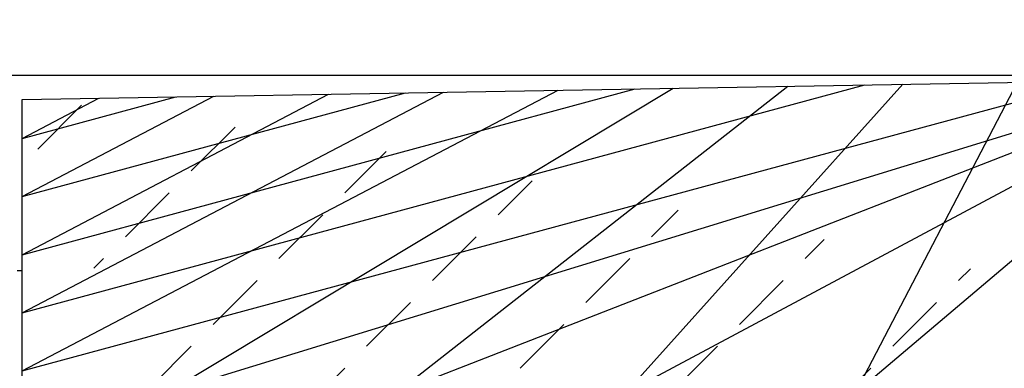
# Model space of a CAD drawing. Header units: centimetres. Extents: x 657501712 to 657529232, y 555122765 to 555182979.
# Tile 37 of 78: x 657505073 to 657505174, y 555123767 to 555123802. Entities that reach past the tile are written whole.
import ezdxf

# ---------------------------------------------------------------- set-up
doc = ezdxf.new("R2010")
doc.units = ezdxf.units.CM
doc.header["$LTSCALE"] = 0.1
for name, color, linetype in [('xrefs', 7, 'Continuous'), ('ZKZOK_PW_06_00_300$0$06_BAU', 6, 'Continuous'), ('ZKZOK_PW_06_00_300$0$S_GB_303L', 3, 'Continuous'), ('ZKZOK_PW_06_00_300$0$S_GB_309H', 9, 'Continuous'), ('ZKZOK_PW_06_00_300$0$S_GB_309L', 9, 'Continuous')]:
    doc.layers.add(name, color=color, linetype=linetype)
pattern_1 = [(44.99999999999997, (-16321.81440925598, -8951.296025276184), (-89.8025612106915, 89.8025612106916), []), (44.99999999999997, (-16232.01180839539, -8951.296025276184), (-89.8025612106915, 89.8025612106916), [63.5, -31.75])]

# ---------------------------------------------------------------- blocks, each defined once
blk = doc.blocks.new('wer')
at = {"layer": 'ZKZOK_PW_06_00_300$0$S_GB_309H'}
h = blk.add_hatch(dxfattribs=at)
h.set_pattern_fill('ANSI33', color=251, scale=20, angle=-2.067360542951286e-14, style=0)
h.set_pattern_definition(pattern_1)
h.paths.add_polyline_path([(-25400.02553272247, -4.061604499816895), (-26585.02553272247, -24.70499801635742), (-26585.02553272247, -324.7063016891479), (-25400.02553272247, -324.7063035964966)])
h.paths.add_polyline_path([(-25256.21471405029, -65.74058532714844), (-25312.79717445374, -80.35011386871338), (-25332.79717445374, -2.890446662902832), (-25400.02553272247, -4.061604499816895), (-25400.02553272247, -324.7063035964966), (-25349.94203853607, -324.7063035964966), (-25249.94165420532, -324.8042011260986, -0.4130670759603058), (-25199.94203853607, -274.9999980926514), (-25199.9420375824, -254.7642116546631), (-25236.21471405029, -254.7642135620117, -0.4142135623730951), (-25256.21471405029, -234.7642126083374)])
h.paths.add_polyline_path([(-24559.9420375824, 23.43215560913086), (-24571.49584674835, 34.9859619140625), (-25100.4181728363, 57.10955238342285), (-25080.4181728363, -20.35011386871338), (-25156.21471405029, -39.92069721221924), (-25156.21471405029, -234.7642116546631, -0.4142135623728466), (-25176.21471405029, -254.7642126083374), (-25199.9420375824, -254.7642116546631), (-25199.94203853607, -274.9999980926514, -0.4142135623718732), (-25149.94203853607, -324.9999980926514), (-25049.94203853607, -324.9999980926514), (-24559.94203853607, -324.9999980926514)])
h.paths.add_polyline_path([(-25199.94203853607, -51.21104335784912), (-25244.21471500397, -62.64219951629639), (-25244.21471500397, -234.7642126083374, 0.4142135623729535), (-25236.21471405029, -242.7642135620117), (-25199.94203948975, -242.7642135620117)], flags=17)
h.paths.add_polyline_path([(-25168.21471405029, -43.01908397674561), (-25199.94203853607, -51.21104335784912), (-25199.94203948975, -242.7642135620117), (-25176.21471405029, -242.7642126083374, 0.4142135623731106), (-25168.21471595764, -234.7642135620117)], flags=16)
h.paths.add_polyline_path([(-25156.21471405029, -39.92069721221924), (-25168.21471405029, -43.01908397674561), (-25168.21471595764, -234.7642135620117, -0.4142135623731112), (-25176.21471405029, -242.7642126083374), (-25199.94203948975, -242.7642135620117), (-25199.9420375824, -254.7642116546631), (-25176.21471405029, -254.7642126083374, 0.4142135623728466), (-25156.21471405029, -234.7642116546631)], flags=17)
h.paths.add_polyline_path([(-25244.21471500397, -62.64219951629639), (-25256.21471405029, -65.74058532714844), (-25256.21471405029, -234.7642126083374, 0.4142135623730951), (-25236.21471405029, -254.7642135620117), (-25199.9420375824, -254.7642116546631), (-25199.94203948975, -242.7642135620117), (-25236.21471405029, -242.7642135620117, -0.4142135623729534), (-25244.21471500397, -234.7642126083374)], flags=17)
h.paths.add_polyline_path([(-25199.94203853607, -274.9999980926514, 0.414213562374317), (-25249.94203948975, -324.9999980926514), (-25199.94203853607, -324.9999980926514)])
h.paths.add_polyline_path([(-25199.94203853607, -274.9999980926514), (-25199.94203853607, -324.9999980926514), (-25149.94203853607, -324.9999980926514, 0.4142135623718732)], flags=17)
h.paths.add_polyline_path([(-25102.57291126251, 53.45481586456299), (-25156.21471405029, 39.60456085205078), (-25156.21471405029, -39.92069721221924), (-25083.32291221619, -21.10011386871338)], flags=17)
h.paths.add_polyline_path([(-25156.21471405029, 39.60456085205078), (-25168.21471500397, 36.5061731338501), (-25168.21471405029, -43.01908397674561), (-25156.21471405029, -39.92069721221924)], flags=17)
h.paths.add_polyline_path([(-25168.21471500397, 36.5061731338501), (-25199.94203853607, 28.31421566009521), (-25199.94203853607, -51.21104335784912), (-25168.21471405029, -43.01908397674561)], flags=17)
h.paths.add_polyline_path([(-25199.94203853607, 28.31421566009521), (-25244.21471500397, 16.88305854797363), (-25244.21471500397, -62.64219951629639), (-25199.94203853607, -51.21104335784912)])
h.paths.add_polyline_path([(-25256.21471405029, 13.78467273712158), (-25329.1424369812, -5.045185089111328), (-25309.8924369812, -79.60011386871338), (-25256.21471405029, -65.74058532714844)])
h.paths.add_polyline_path([(-25279.94100189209, -26.33667945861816), (-25275.01501083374, -17.804612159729), (-25265.15753650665, -17.804612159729), (-25260.2315454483, -26.33667945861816), (-25260.22604942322, -26.33667850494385), (-25265.15753555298, -34.87826156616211), (-25275.01501083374, -34.87826156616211), (-25279.94649600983, -26.33667850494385)], flags=16)
h.paths.add_polyline_path([(-25261.54944992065, -26.34143733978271, -1), (-25278.62309741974, -26.3414363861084, -1)], flags=16)
h.paths.add_polyline_path([(-25264.02553272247, -26.43593502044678, -1), (-25276.02553367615, -26.43593311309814, -1)], flags=0)
h.paths.add_polyline_path([(-25290.15753555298, -47.87905216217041), (-25285.23154449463, -56.41111850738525), (-25285.22605133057, -56.41112041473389), (-25290.15753555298, -64.95270156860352), (-25300.01501083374, -64.95270156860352), (-25304.9464969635, -56.41112041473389), (-25304.94100284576, -56.41112041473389), (-25300.01501083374, -47.87905406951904)], flags=16)
h.paths.add_polyline_path([(-25286.54944992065, -56.41587734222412, -1), (-25303.62309837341, -56.4158763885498, -1)], flags=16)
h.paths.add_polyline_path([(-25289.02553272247, -56.43593311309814, -1), (-25301.02553272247, -56.43593215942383, -1)], flags=0)
h.paths.add_polyline_path([(-25244.21471500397, 16.88305854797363), (-25250.02553272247, 15.38271236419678), (-25250.02553272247, -64.14254570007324), (-25244.21471500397, -62.64219951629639)])
h.paths.add_polyline_path([(-25250.02553272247, 15.38271236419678), (-25253.02553367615, 14.60811519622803), (-25253.0255317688, -64.91714286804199), (-25250.02553272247, -64.14254570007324)])
h.paths.add_polyline_path([(-25253.02553367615, 14.60811519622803), (-25256.21471405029, 13.78467273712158), (-25256.21471405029, -65.74058532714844), (-25253.0255317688, -64.91714286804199)])
h = blk.add_hatch(dxfattribs=at)
h.set_pattern_fill('ANSI33', color=251, scale=20, angle=-2.067360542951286e-14, style=0)
h.set_pattern_definition(pattern_1)
h.paths.add_polyline_path([(-25400.02553367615, -4.061604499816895), (-26585.02553367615, -24.70499801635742), (-26585.02553367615, -324.7063035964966), (-25400.02553272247, -324.7063035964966)])
h.paths.add_polyline_path([(-25256.21471405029, -65.74058628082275), (-25312.79717445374, -80.35011386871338), (-25332.79717445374, -2.890447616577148), (-25400.02553367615, -4.061604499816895), (-25400.02553272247, -324.7063035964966), (-25349.94203853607, -324.7063035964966), (-25249.94165611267, -324.8042011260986, -0.4130670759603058), (-25199.94203948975, -274.9999980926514), (-25199.94203853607, -254.7642135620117), (-25236.21471405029, -254.7642135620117, -0.4142135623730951), (-25256.21471405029, -234.7642135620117)])
h.paths.add_polyline_path([(-24559.94203948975, 23.43215560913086), (-24571.49584674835, 34.9859619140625), (-25100.4181728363, 57.10955238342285), (-25080.4181728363, -20.35011386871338), (-25156.21471405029, -39.92069911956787), (-25156.21471405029, -234.7642126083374, -0.4142135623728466), (-25176.21471595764, -254.7642126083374), (-25199.94203853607, -254.7642135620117), (-25199.94203948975, -274.9999980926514, -0.4142135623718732), (-25149.94203853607, -324.9999980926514), (-25049.94203853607, -324.9999980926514), (-24559.94203948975, -324.9999980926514)])
h.paths.add_polyline_path([(-25199.94203853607, -51.21104526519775), (-25244.21471595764, -62.64219951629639), (-25244.21471500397, -234.7642126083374, 0.4142135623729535), (-25236.21471595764, -242.7642135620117), (-25199.94203948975, -242.7642135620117)], flags=17)
h.paths.add_polyline_path([(-25168.21471500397, -43.01908397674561), (-25199.94203853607, -51.21104526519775), (-25199.94203948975, -242.7642135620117), (-25176.21471405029, -242.7642135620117, 0.4142135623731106), (-25168.21471595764, -234.7642135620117)], flags=16)
h.paths.add_polyline_path([(-25156.21471405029, -39.92069911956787), (-25168.21471500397, -43.01908397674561), (-25168.21471595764, -234.7642135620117, -0.4142135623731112), (-25176.21471405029, -242.7642135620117), (-25199.94203948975, -242.7642135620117), (-25199.94203853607, -254.7642135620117), (-25176.21471595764, -254.7642126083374, 0.4142135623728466), (-25156.21471405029, -234.7642126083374)], flags=17)
h.paths.add_polyline_path([(-25244.21471595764, -62.64219951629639), (-25256.21471405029, -65.74058628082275), (-25256.21471405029, -234.7642135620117, 0.4142135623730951), (-25236.21471405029, -254.7642135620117), (-25199.94203853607, -254.7642135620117), (-25199.94203948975, -242.7642135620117), (-25236.21471595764, -242.7642135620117, -0.4142135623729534), (-25244.21471500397, -234.7642126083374)], flags=17)
h.paths.add_polyline_path([(-25199.94203948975, -274.9999980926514, 0.414213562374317), (-25249.94203948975, -324.9999980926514), (-25199.94203853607, -324.9999980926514)])
h.paths.add_polyline_path([(-25199.94203948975, -274.9999980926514), (-25199.94203853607, -324.9999980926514), (-25149.94203853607, -324.9999980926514, 0.4142135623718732)], flags=17)
h.paths.add_polyline_path([(-25102.57291126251, 53.45481491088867), (-25156.21471405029, 39.60456085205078), (-25156.21471405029, -39.92069911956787), (-25083.32291221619, -21.10011386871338)], flags=17)
h.paths.add_polyline_path([(-25156.21471405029, 39.60456085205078), (-25168.21471500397, 36.5061731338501), (-25168.21471500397, -43.01908397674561), (-25156.21471405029, -39.92069911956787)], flags=17)
h.paths.add_polyline_path([(-25168.21471500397, 36.5061731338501), (-25199.94203853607, 28.3142147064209), (-25199.94203853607, -51.21104526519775), (-25168.21471500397, -43.01908397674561)], flags=17)
h.paths.add_polyline_path([(-25199.94203853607, 28.3142147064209), (-25244.21471500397, 16.88305854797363), (-25244.21471595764, -62.64219951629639), (-25199.94203853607, -51.21104526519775)])
h.paths.add_polyline_path([(-25256.21471405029, 13.78467178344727), (-25329.1424369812, -5.045185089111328), (-25309.8924369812, -79.6001148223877), (-25256.21471405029, -65.74058628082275)])
h.paths.add_polyline_path([(-25279.94100284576, -26.33667945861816), (-25275.01501083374, -17.804612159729), (-25265.15753650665, -17.804612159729), (-25260.2315454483, -26.33667945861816), (-25260.22605133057, -26.33667945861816), (-25265.15753555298, -34.87826251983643), (-25275.01501083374, -34.87826156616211), (-25279.94649600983, -26.33667945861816)], flags=16)
h.paths.add_polyline_path([(-25261.54944992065, -26.34143733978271, -1), (-25278.62309837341, -26.34143733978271, -1)], flags=16)
h.paths.add_polyline_path([(-25264.02553367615, -26.43593502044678, -1), (-25276.02553367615, -26.43593502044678, -1)], flags=0)
h.paths.add_polyline_path([(-25290.15753555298, -47.87905406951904), (-25285.2315454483, -56.41112041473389), (-25285.22605133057, -56.41112041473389), (-25290.15753650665, -64.95270156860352), (-25300.01501274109, -64.95270252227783), (-25304.9464969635, -56.4111213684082), (-25304.94100284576, -56.41112041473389), (-25300.01501083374, -47.87905406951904)], flags=16)
h.paths.add_polyline_path([(-25286.54944992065, -56.41587734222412, -1), (-25303.62309741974, -56.41587734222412, -1)], flags=16)
h.paths.add_polyline_path([(-25289.02553367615, -56.43593311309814, -1), (-25301.02553367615, -56.43593311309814, -1)], flags=0)
h.paths.add_polyline_path([(-25244.21471500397, 16.88305854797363), (-25250.02553367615, 15.38271141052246), (-25250.02553367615, -64.14254856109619), (-25244.21471595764, -62.64219951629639)])
h.paths.add_polyline_path([(-25250.02553367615, 15.38271141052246), (-25253.02553367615, 14.60811328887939), (-25253.02553367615, -64.91714382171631), (-25250.02553367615, -64.14254856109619)])
h.paths.add_polyline_path([(-25253.02553367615, 14.60811328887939), (-25256.21471405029, 13.78467178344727), (-25256.21471405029, -65.74058628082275), (-25253.02553367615, -64.91714382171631)])
h = blk.add_hatch(dxfattribs=at)
h.set_pattern_fill('ANSI33', color=251, scale=20, angle=-4.134721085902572e-14, style=0)
h.set_pattern_definition([(44.99999999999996, (-16321.81352233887, -8951.29602432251), (-89.80256121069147, 89.80256121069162), []), (44.99999999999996, (-16232.01092338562, -8951.29602432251), (-89.80256121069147, 89.80256121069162), [63.50000000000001, -31.75])])
h.paths.add_polyline_path([(-25400.02464866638, -4.061604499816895), (-26585.02464866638, -24.70499801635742), (-26585.02464866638, -324.7063035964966), (-25400.02464866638, -324.7063035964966)])
h.paths.add_polyline_path([(-25256.2138299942, -65.74058628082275), (-25312.79629039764, -80.35011386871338), (-25332.79628944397, -2.890448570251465), (-25400.02464866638, -4.061604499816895), (-25400.02464866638, -324.7063035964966), (-25349.94115447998, -324.7063045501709), (-25249.94077110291, -324.8042011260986, -0.4130670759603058), (-25199.94115447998, -274.9999980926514), (-25199.94115447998, -254.7642126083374), (-25236.21383094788, -254.7642135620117, -0.4142135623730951), (-25256.21383094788, -234.7642135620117)])
h.paths.add_polyline_path([(-24559.94115447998, 23.43215560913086), (-24571.49496078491, 34.9859619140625), (-25100.41728878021, 57.10955238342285), (-25080.41728878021, -20.35011386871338), (-25156.21383094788, -39.92069911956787), (-25156.2138299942, -234.7642126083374, -0.4142135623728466), (-25176.2138299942, -254.7642135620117), (-25199.94115447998, -254.7642126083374), (-25199.94115447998, -274.9999980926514, -0.4142135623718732), (-25149.94115543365, -324.9999980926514), (-25049.94115543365, -324.9999980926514), (-24559.94115447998, -324.9999980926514)])
h.paths.add_polyline_path([(-25199.94115543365, -51.21104526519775), (-25244.21383094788, -62.6422004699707), (-25244.21382904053, -234.7642135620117, 0.4142135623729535), (-25236.21383094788, -242.7642135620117), (-25199.94115447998, -242.7642135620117)], flags=17)
h.paths.add_polyline_path([(-25168.21383094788, -43.01908493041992), (-25199.94115543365, -51.21104526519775), (-25199.94115447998, -242.7642135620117), (-25176.2138299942, -242.7642135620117, 0.4142135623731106), (-25168.21383094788, -234.7642126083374)], flags=16)
h.paths.add_polyline_path([(-25156.21383094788, -39.92069911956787), (-25168.21383094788, -43.01908493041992), (-25168.21383094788, -234.7642126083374, -0.4142135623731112), (-25176.2138299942, -242.7642135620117), (-25199.94115447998, -242.7642135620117), (-25199.94115447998, -254.7642126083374), (-25176.2138299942, -254.7642135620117, 0.4142135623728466), (-25156.2138299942, -234.7642126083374)], flags=17)
h.paths.add_polyline_path([(-25244.21383094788, -62.6422004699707), (-25256.2138299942, -65.74058628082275), (-25256.21383094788, -234.7642135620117, 0.4142135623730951), (-25236.21383094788, -254.7642135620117), (-25199.94115447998, -254.7642126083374), (-25199.94115447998, -242.7642135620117), (-25236.21383094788, -242.7642135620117, -0.4142135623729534), (-25244.21382904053, -234.7642135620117)], flags=17)
h.paths.add_polyline_path([(-25199.94115447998, -274.9999980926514, 0.414213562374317), (-25249.94115447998, -324.9999980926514), (-25199.94115447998, -324.9999980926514)])
h.paths.add_polyline_path([(-25199.94115447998, -274.9999980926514), (-25199.94115447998, -324.9999980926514), (-25149.94115543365, -324.9999980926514, 0.4142135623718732)], flags=17)
h.paths.add_polyline_path([(-25102.57202529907, 53.45481491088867), (-25156.21382904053, 39.60455989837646), (-25156.21383094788, -39.92069911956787), (-25083.32202625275, -21.1001148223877)], flags=17)
h.paths.add_polyline_path([(-25156.21382904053, 39.60455989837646), (-25168.21383094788, 36.5061731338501), (-25168.21383094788, -43.01908493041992), (-25156.21383094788, -39.92069911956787)], flags=17)
h.paths.add_polyline_path([(-25168.21383094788, 36.5061731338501), (-25199.94115543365, 28.3142147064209), (-25199.94115543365, -51.21104526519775), (-25168.21383094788, -43.01908493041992)], flags=17)
h.paths.add_polyline_path([(-25199.94115543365, 28.3142147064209), (-25244.21383094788, 16.88305854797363), (-25244.21383094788, -62.6422004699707), (-25199.94115543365, -51.21104526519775)])
h.paths.add_polyline_path([(-25256.21383094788, 13.78467273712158), (-25329.14155197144, -5.045185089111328), (-25309.89155387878, -79.6001148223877), (-25256.2138299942, -65.74058628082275)])
h.paths.add_polyline_path([(-25279.94011878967, -26.33668041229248), (-25275.01412677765, -17.80461311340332), (-25265.15665054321, -17.804612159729), (-25260.23066139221, -26.33667945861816), (-25260.22516536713, -26.33667945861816), (-25265.15665054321, -34.87826156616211), (-25275.01412677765, -34.87826156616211), (-25279.94561195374, -26.33668041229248)], flags=16)
h.paths.add_polyline_path([(-25261.54856491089, -26.34143733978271, -1), (-25278.62221336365, -26.34143733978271, -1)], flags=16)
h.paths.add_polyline_path([(-25264.02464866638, -26.43593502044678, -1), (-25276.02464866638, -26.43593311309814, -1)], flags=0)
h.paths.add_polyline_path([(-25290.15665054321, -47.87905502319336), (-25285.23066139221, -56.41112041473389), (-25285.2251663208, -56.4111213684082), (-25290.15665054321, -64.95270252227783), (-25300.01412773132, -64.95270156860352), (-25304.94561195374, -56.4111213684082), (-25304.940117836, -56.4111213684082), (-25300.01412677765, -47.87905406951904)], flags=16)
h.paths.add_polyline_path([(-25286.54856491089, -56.41587734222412, -1), (-25303.62221336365, -56.41587734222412, -1)], flags=16)
h.paths.add_polyline_path([(-25289.02464771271, -56.43593311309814, -1), (-25301.02464866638, -56.43593311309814, -1)], flags=0)
h.paths.add_polyline_path([(-25244.21383094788, 16.88305854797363), (-25250.02464866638, 15.38271141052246), (-25250.02464866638, -64.14254665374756), (-25244.21383094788, -62.6422004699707)])
h.paths.add_polyline_path([(-25250.02464866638, 15.38271141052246), (-25253.02464866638, 14.60811519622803), (-25253.02464771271, -64.91714286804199), (-25250.02464866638, -64.14254665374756)])
h.paths.add_polyline_path([(-25253.02464866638, 14.60811519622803), (-25256.21383094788, 13.78467273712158), (-25256.2138299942, -65.74058628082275), (-25253.02464771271, -64.91714286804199)])
at = {"layer": 'ZKZOK_PW_06_00_300$0$06_BAU', "color": 251}
for p, q in [((-26590.02464866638, -199.7049980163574), (-26585.02464866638, -199.7049980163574)), ((-26590.02465057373, -199.7049989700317), (-26585.02464962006, -199.7049980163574)), ((-26590.02464962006, -199.7049989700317), (-26585.02464962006, -199.7049980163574))]:
    blk.add_line(p, q, dxfattribs=at)
at = {"layer": 'ZKZOK_PW_06_00_300$0$S_GB_303L', "color": 251, "linetype": 'Continuous'}
for p, q in [((-26585.02553272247, -24.70499801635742), (-25332.79717445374, -2.890446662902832)), ((-26585.02464866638, -24.70499801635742), (-25332.79628944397, -2.890448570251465)), ((-26585.02553272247, -324.7063016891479), (-26585.02553272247, -24.70499801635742)), ((-26585.02464866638, -324.7063035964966), (-26585.02464866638, -24.70499801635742))]:
    blk.add_line(p, q, dxfattribs=at)
at = {"layer": 'ZKZOK_PW_06_00_300$0$S_GB_309L', "color": 251}
blk.add_line((-13250.02553749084, 1.9073486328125e-06), (-27234.09224700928, 1.9073486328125e-06), dxfattribs=at)

msp = doc.modelspace()

# ---------------------------------------------------------------- block references
at = {"layer": 'xrefs', "xscale": 0.1, "yscale": 0.1, "zscale": 0.1}
msp.add_blockref('wer', (657507732.19427, 555123796.7207938), dxfattribs=at)

doc.saveas('drawing.dxf')
